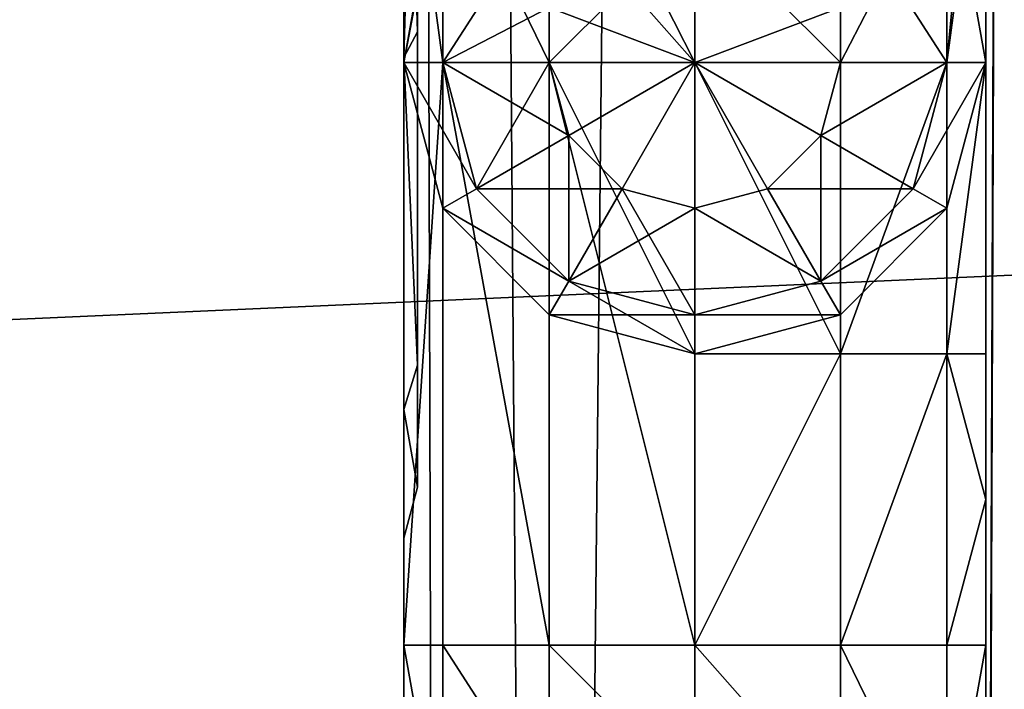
# Model space of a CAD drawing. Extents: x 0 to 1230, y 0 to 270.
# Tile 77 of 245: x 453.8 to 457.18, y 126.06 to 128.36. Entities that reach past the tile are written whole.
import ezdxf

# ---------------------------------------------------------------- set-up
doc = ezdxf.new("R2010")
doc.units = 0
doc.layers.get('0').update_dxf_attribs({"color": 13, "linetype": 'CONTINUOUS'})

# ---------------------------------------------------------------- blocks, each defined once
blk = doc.blocks.new('COMPONENT_4')
for p, q in [((5, 9.4675), (7.2337, 8.869)), ((7.3585, 9.085, 0.067), (7.2337, 8.869)), ((7.2337, 8.869), (8.869, 7.2337)), ((8.869, 7.2337), (9.085, 7.3585, 0.067)), ((8.869, 7.2337), (9.4675, 5)), ((9.4675, 5), (8.869, 2.7663)), ((8.869, 2.7663), (7.2337, 1.131)), ((8.869, 2.7663), (9.085, 2.6415, 0.067)), ((7.2337, 1.131), (5, 0.5325)), ((7.2337, 1.131), (7.3585, 0.915, 0.067))]:
    blk.add_line(p, q)
mesh = blk.add_polyface()
corners = [(7.3585, 9.085, 0.067), (5, 9.4675), (5, 9.717, 0.067), (7.2337, 8.869)]
mesh.append_faces([[corners[k] for k in face] for face in [(0, 1, 2), (1, 0, 3)]], dxfattribs={"vtx0": -1})
mesh = blk.add_polyface()
corners = [(1.131, 7.2337), (1.131, 2.7663), (0.5325, 5), (2.7663, 8.869), (2.7663, 1.131), (5, 0.5325), (5, 9.4675), (7.2337, 1.131), (7.2337, 8.869), (8.869, 2.7663), (8.869, 7.2337), (9.4675, 5)]
mesh.append_faces([[corners[k] for k in face] for face in [(0, 1, 2), (9, 10, 11)]], dxfattribs={"vtx0": -1})
mesh.append_faces([[corners[k] for k in face] for face in [(1, 3, 4), (4, 3, 5), (5, 6, 7), (7, 8, 9)]], dxfattribs={"vtx0": -1, "vtx1": -1})
mesh.append_faces([[corners[k] for k in face] for face in [(1, 0, 3), (5, 3, 6), (7, 6, 8), (9, 8, 10)]], dxfattribs={"vtx0": -1, "vtx2": -1})
mesh = blk.add_polyface()
corners = [(7.3585, 9.085, 0.067), (8.869, 7.2337), (7.2337, 8.869), (9.085, 7.3585, 0.067)]
mesh.append_faces([[corners[k] for k in face] for face in [(0, 1, 2), (1, 0, 3)]], dxfattribs={"vtx0": -1})
mesh = blk.add_polyface()
corners = [(9.085, 7.3585, 0.067), (9.4675, 5), (8.869, 7.2337), (9.717, 5, 0.067)]
mesh.append_faces([[corners[k] for k in face] for face in [(0, 1, 2), (1, 0, 3)]], dxfattribs={"vtx0": -1})
mesh = blk.add_polyface()
corners = [(9.4675, 5), (9.085, 2.6415, 0.067), (8.869, 2.7663), (9.717, 5, 0.067)]
mesh.append_faces([[corners[k] for k in face] for face in [(0, 1, 2), (1, 0, 3)]], dxfattribs={"vtx0": -1})
mesh = blk.add_polyface()
corners = [(8.869, 2.7663), (7.3585, 0.915, 0.067), (7.2337, 1.131), (9.085, 2.6415, 0.067)]
mesh.append_faces([[corners[k] for k in face] for face in [(0, 1, 2), (1, 0, 3)]], dxfattribs={"vtx0": -1})
mesh = blk.add_polyface()
corners = [(7.2337, 1.131), (5, 0.283, 0.067), (5, 0.5325), (7.3585, 0.915, 0.067)]
mesh.append_faces([[corners[k] for k in face] for face in [(0, 1, 2), (1, 0, 3)]], dxfattribs={"vtx0": -1})
blk = doc.blocks.new('GROUP_22')
for p, q in [((0, 49, 1), (0, 1, 1)), ((0.134, 1, 0.5), (0.134, 49, 0.5)), ((0.5, 1, 0.134), (0.5, 49, 0.134)), ((1, 49), (1, 1)), ((2, 11.6983, 3), (2, 47, 3)), ((2, 47, 3), (2, 11.1983, 3)), ((0, 19.6125, 23), (0, 18.1983, 21.5858)), ((2, 19.6125, 23), (2, 18.1983, 21.5858)), ((0, 19.1983, 16.7321), (0, 18.1983, 17)), ((0, 18.1983, 13), (0, 19.1983, 13.2679)), ((2, 19.1983, 16.7321), (2, 18.1983, 17)), ((2, 18.1983, 13), (2, 19.1983, 13.2679)), ((0.134, 18.1983, 16.5), (0.134, 18.9483, 16.299)), ((0.134, 18.9483, 13.701), (0.134, 18.1983, 13.5)), ((1.866, 18.9483, 13.701), (1.866, 18.1983, 13.5)), ((1.866, 18.1983, 16.5), (1.866, 18.9483, 16.299)), ((0.134, 18.1983, 22.2929), (0.134, 18.9054, 23)), ((1, 18.8878, 23.5), (1, 18.1983, 23)), ((1.866, 18.1983, 22.2929), (1.866, 18.9054, 23)), ((0.5, 18.1983, 16.134), (0.5, 18.7653, 15.9821)), ((0.5, 18.7653, 14.0179), (0.5, 18.1983, 13.866)), ((1.5, 18.7653, 14.0179), (1.5, 18.1983, 13.866)), ((1.5, 18.1983, 16.134), (1.5, 18.7653, 15.9821)), ((1, 18.1983, 16), (1, 18.6983, 15.866)), ((1, 18.6983, 14.134), (1, 18.1983, 14)), ((1, 18.1983, 23), (0.5, 18.3878, 23)), ((0.5, 18.3878, 23), (0.5, 18.1983, 22.8105)), ((1, 18.1983, 23), (1.5, 18.3878, 23)), ((1.5, 18.1983, 22.8105), (1.5, 18.3878, 23)), ((0, 18.1983, 17), (0.134, 18.1983, 16.5)), ((0.134, 18.1983, 13.5), (0, 18.1983, 13)), ((0, 18.1983, 17), (0.134, 17.6983, 17)), ((0.134, 18.1983, 22.2929), (0, 18.1983, 21.5858)), ((0.134, 17.6983, 21.0858), (0, 18.1983, 21.5858)), ((0, 18.1983, 21.5858), (0, 18.1983, 17)), ((0, 18.1983, 13), (0, 16.1983, 13)), ((0.134, 18.1983, 16.5), (0.5, 18.1983, 16.134)), ((0.5, 18.1983, 13.866), (0.134, 18.1983, 13.5)), ((0.134, 18.1983, 16.5), (0.25, 17.7653, 16.5)), ((0.134, 18.1983, 22.2929), (0.25, 17.7653, 21.8599)), ((0.5, 18.1983, 22.8105), (0.134, 18.1983, 22.2929)), ((0.134, 16.1983, 13.5), (0.134, 18.1983, 13.5)), ((0.5, 18.1983, 16.134), (1, 18.1983, 16)), ((1, 18.1983, 14), (0.5, 18.1983, 13.866)), ((0.5, 18.1983, 16.134), (0.567, 17.9483, 16.134)), ((1, 18.1983, 23), (0.5, 18.1983, 22.8105)), ((0.5, 18.1983, 22.8105), (0.567, 17.9483, 22.5605)), ((0.5, 16.1983, 13.866), (0.5, 18.1983, 13.866)), ((0.567, 17.9483, 16.134), (1, 18.1983, 16)), ((0.567, 17.9483, 22.5605), (1, 18.1983, 23)), ((0.75, 17.7653, 16.134), (1, 18.1983, 16)), ((0.75, 17.7653, 22.3775), (1, 18.1983, 23)), ((1, 18.1983, 14), (1, 17.1983, 14)), ((1.433, 17.9483, 22.5605), (1, 18.1983, 23)), ((1.5, 18.1983, 22.8105), (1, 18.1983, 23)), ((1.25, 17.7653, 22.3775), (1, 18.1983, 23)), ((1, 17.6983, 22.3105), (1, 18.1983, 23)), ((1, 18.1983, 16), (1.5, 18.1983, 16.134)), ((1.433, 17.9483, 16.134), (1, 18.1983, 16)), ((1.25, 17.7653, 16.134), (1, 18.1983, 16)), ((1, 17.6983, 16.134), (1, 18.1983, 16)), ((1, 18.1983, 14), (1.5, 18.1983, 13.866)), ((1, 18.1983, 14), (1, 16.1983, 14)), ((1.5, 18.1983, 22.8105), (1.433, 17.9483, 22.5605)), ((1.5, 18.1983, 16.134), (1.433, 17.9483, 16.134)), ((1.866, 18.1983, 22.2929), (1.5, 18.1983, 22.8105)), ((1.5, 18.1983, 16.134), (1.866, 18.1983, 16.5)), ((1.5, 18.1983, 13.866), (1.866, 18.1983, 13.5)), ((1.5, 17.1983, 13.866), (1.5, 18.1983, 13.866)), ((1.866, 18.1983, 22.2929), (1.75, 17.7653, 21.8599)), ((1.866, 18.1983, 16.5), (1.75, 17.7653, 16.5)), ((2, 18.1983, 21.5858), (1.866, 18.1983, 22.2929)), ((1.866, 17.6983, 21.0858), (2, 18.1983, 21.5858)), ((1.866, 18.1983, 16.5), (2, 18.1983, 17)), ((2, 18.1983, 17), (1.866, 17.6983, 17)), ((1.866, 18.1983, 13.5), (2, 18.1983, 13)), ((1.866, 17.1983, 13.5), (1.866, 18.1983, 13.5)), ((2, 18.1983, 13), (2, 17.1983, 13)), ((2, 18.1983, 21.5858), (2, 18.1983, 17)), ((0.25, 17.7653, 16.5), (0.567, 17.9483, 16.134)), ((0.25, 17.7653, 21.8599), (0.567, 17.9483, 22.5605)), ((0.567, 17.9483, 16.134), (0.75, 17.7653, 16.134)), ((0.567, 17.9483, 22.5605), (0.75, 17.7653, 22.3775)), ((1.433, 17.9483, 22.5605), (1.25, 17.7653, 22.3775)), ((1.433, 17.9483, 16.134), (1.25, 17.7653, 16.134)), ((1.75, 17.7653, 21.8599), (1.433, 17.9483, 22.5605)), ((1.75, 17.7653, 16.5), (1.433, 17.9483, 16.134)), ((0.134, 17.6983, 17), (0.25, 17.7653, 16.5)), ((0.134, 17.6983, 21.0858), (0.25, 17.7653, 21.8599)), ((0.25, 17.7653, 16.5), (0.567, 17.4483, 16.5)), ((0.25, 17.7653, 21.8599), (0.567, 17.4483, 21.5429)), ((0.567, 17.4483, 16.5), (0.75, 17.7653, 16.134)), ((0.567, 17.4483, 21.5429), (0.75, 17.7653, 22.3775)), ((0.75, 17.7653, 16.134), (1, 17.6983, 16.134)), ((0.75, 17.7653, 22.3775), (1, 17.6983, 22.3105)), ((1.25, 17.7653, 22.3775), (1, 17.6983, 22.3105)), ((1.25, 17.7653, 16.134), (1, 17.6983, 16.134)), ((1.433, 17.4483, 21.5429), (1.25, 17.7653, 22.3775)), ((1.433, 17.4483, 16.5), (1.25, 17.7653, 16.134)), ((1.75, 17.7653, 21.8599), (1.433, 17.4483, 21.5429)), ((1.75, 17.7653, 16.5), (1.433, 17.4483, 16.5)), ((1.866, 17.6983, 21.0858), (1.75, 17.7653, 21.8599)), ((1.866, 17.6983, 17), (1.75, 17.7653, 16.5)), ((0.134, 17.6983, 17), (0.5, 17.3323, 17)), ((0.5, 17.3323, 20.7198), (0.134, 17.6983, 21.0858)), ((0.134, 17.6983, 17), (0.134, 17.6983, 21.0858)), ((1, 17.3323, 21.4269), (1, 17.6983, 22.3105)), ((1, 17.3323, 16.5), (1, 17.6983, 16.134)), ((1.5, 17.3323, 20.7198), (1.866, 17.6983, 21.0858)), ((1.866, 17.6983, 17), (1.5, 17.3323, 17)), ((1.866, 17.6983, 17), (1.866, 17.6983, 21.0858)), ((0.5, 17.3323, 17), (0.567, 17.4483, 16.5)), ((0.5, 17.3323, 20.7198), (0.567, 17.4483, 21.5429)), ((0.567, 17.4483, 16.5), (1, 17.3323, 16.5)), ((0.567, 17.4483, 21.5429), (1, 17.3323, 21.4269)), ((1.433, 17.4483, 21.5429), (1, 17.3323, 21.4269)), ((1.433, 17.4483, 16.5), (1, 17.3323, 16.5)), ((1.5, 17.3323, 20.7198), (1.433, 17.4483, 21.5429)), ((1.5, 17.3323, 17), (1.433, 17.4483, 16.5)), ((0.5, 17.3323, 17), (1, 17.1983, 17)), ((1, 17.1983, 20.5858), (0.5, 17.3323, 20.7198)), ((0.5, 17.3323, 17), (0.5, 17.3323, 20.7198)), ((1, 17.1983, 20.5858), (1, 17.3323, 21.4269)), ((1, 17.1983, 20.5858), (1.5, 17.3323, 20.7198)), ((1, 17.1983, 17), (1, 17.3323, 16.5)), ((1.5, 17.3323, 17), (1, 17.1983, 17)), ((1.5, 17.3323, 17), (1.5, 17.3323, 20.7198)), ((1, 17.1983, 14), (1, 16.1983, 14)), ((1, 17.1983, 17), (1, 17.1983, 20.5858)), ((1, 17.1983, 14), (1.5, 17.1983, 13.866)), ((1.5, 16.1983, 13.866), (1.5, 17.1983, 13.866)), ((1.5, 17.1983, 13.866), (1.866, 17.1983, 13.5)), ((1.866, 16.1983, 13.5), (1.866, 17.1983, 13.5)), ((1.866, 17.1983, 13.5), (2, 17.1983, 13)), ((2, 17.1983, 13), (2, 16.6983, 13)), ((2, 17.1983, 13), (2, 16.1983, 13)), ((2, 16.6983, 13), (2, 11.6983, 3)), ((2, 16.6983, 13), (2, 16.1983, 13)), ((0, 15.1983, 13.2679), (0, 16.1983, 13)), ((0, 16.1983, 13), (0.134, 16.1983, 13.5)), ((0.134, 16.1983, 13.5), (0.134, 15.4483, 13.701)), ((0.134, 16.1983, 13.5), (0.5, 16.1983, 13.866)), ((0.5, 16.1983, 13.866), (0.5, 15.6313, 14.0179)), ((0.5, 16.1983, 13.866), (1, 16.1983, 14)), ((1, 16.1983, 14), (1, 15.6983, 14.134)), ((1.5, 16.1983, 13.866), (1, 16.1983, 14)), ((1.5, 16.1983, 13.866), (1.5, 15.6313, 14.0179)), ((1.866, 16.1983, 13.5), (1.5, 16.1983, 13.866)), ((1.866, 16.1983, 13.5), (1.866, 15.4483, 13.701)), ((2, 16.1983, 13), (1.866, 16.1983, 13.5)), ((2, 15.1983, 13.2679), (2, 16.1983, 13))]:
    blk.add_line(p, q)
mesh = blk.add_polyface()
corners = [(0, 19.6125, 23), (0, 18.1983, 17), (0, 18.1983, 21.5858), (0, 19.1983, 16.7321), (0, 19.9304, 16), (0, 49, 23), (0, 20.1983, 15), (0, 12.7841, 23), (0, 1, 1), (0, 1, 23), (0, 14.1983, 15), (0, 14.4663, 14), (0, 15.1983, 13.2679), (0, 49, 1), (0, 14.1983, 21.5858), (0, 16.1983, 13), (0, 18.1983, 13), (0, 19.1983, 13.2679), (0, 19.9304, 14)]
mesh.append_faces([[corners[k] for k in face] for face in [(0, 1, 2), (7, 8, 9), (10, 7, 14)]], dxfattribs={"vtx0": -1})
mesh.append_faces([[corners[k] for k in face] for face in [(1, 0, 3), (3, 0, 4), (4, 5, 6), (8, 12, 13), (13, 6, 5)]], dxfattribs={"vtx0": -1, "vtx1": -1})
mesh.append_faces([[corners[k] for k in face] for face in [(8, 7, 10)]], dxfattribs={"vtx0": -1, "vtx1": -1, "vtx2": -1})
mesh.append_faces([[corners[k] for k in face] for face in [(4, 0, 5), (8, 10, 11), (8, 11, 12), (13, 12, 15), (13, 15, 16), (13, 16, 17), (13, 17, 18), (13, 18, 6)]], dxfattribs={"vtx0": -1, "vtx2": -1})
mesh = blk.add_polyface()
corners = [(0, 49, 1), (0.134, 1, 0.5), (0, 1, 1), (0.134, 49, 0.5)]
mesh.append_faces([[corners[k] for k in face] for face in [(0, 1, 2), (1, 0, 3)]], dxfattribs={"vtx0": -1})
mesh = blk.add_polyface()
corners = [(0.134, 49, 0.5), (0.5, 1, 0.134), (0.134, 1, 0.5), (0.5, 49, 0.134)]
mesh.append_faces([[corners[k] for k in face] for face in [(0, 1, 2), (1, 0, 3)]], dxfattribs={"vtx0": -1})
mesh = blk.add_polyface()
corners = [(1, 49), (0.5, 1, 0.134), (0.5, 49, 0.134), (1, 1)]
mesh.append_faces([[corners[k] for k in face] for face in [(0, 1, 2), (1, 0, 3)]], dxfattribs={"vtx0": -1})
mesh = blk.add_polyface()
corners = [(319, 49), (1, 1), (1, 49), (319, 1)]
mesh.append_faces([[corners[k] for k in face] for face in [(0, 1, 2), (1, 0, 3)]], dxfattribs={"vtx0": -1})
mesh = blk.add_polyface()
corners = [(2, 47, 3), (2, 16.6983, 13), (2, 11.6983, 3), (2, 17.1983, 13), (2, 18.1983, 13), (2, 19.1983, 13.2679), (2, 19.9304, 14), (2, 20.1983, 15), (2, 19.1983, 16.7321), (2, 18.1983, 21.5858), (2, 18.1983, 17), (2, 19.6125, 23), (2, 19.9304, 16), (2, 47, 23)]
mesh.append_faces([[corners[k] for k in face] for face in [(0, 1, 2), (8, 9, 10)]], dxfattribs={"vtx0": -1})
mesh.append_faces([[corners[k] for k in face] for face in [(1, 0, 3), (3, 0, 4), (4, 0, 5), (5, 0, 6), (6, 0, 7), (9, 8, 11), (11, 12, 13), (13, 7, 0)]], dxfattribs={"vtx0": -1, "vtx1": -1})
mesh.append_faces([[corners[k] for k in face] for face in [(11, 8, 12), (13, 12, 7)]], dxfattribs={"vtx0": -1, "vtx2": -1})
mesh = blk.add_polyface()
corners = [(2.134, 47, 2.5), (2, 11.1983, 3), (2.134, 11.1983, 2.5), (2, 11.6983, 3), (2, 47, 3)]
mesh.append_faces([[corners[k] for k in face] for face in [(0, 1, 2), (3, 0, 4)]], dxfattribs={"vtx0": -1})
mesh.append_faces([[corners[k] for k in face] for face in [(1, 0, 3)]], dxfattribs={"vtx0": -1, "vtx1": -1})
mesh = blk.add_polyface()
corners = [(0.134, 18.9054, 23), (0, 18.1983, 21.5858), (0.134, 18.1983, 22.2929), (0, 19.6125, 23)]
mesh.append_faces([[corners[k] for k in face] for face in [(0, 1, 2), (1, 0, 3)]], dxfattribs={"vtx0": -1})
mesh = blk.add_polyface()
corners = [(2, 19.6125, 23), (1.866, 18.1983, 22.2929), (2, 18.1983, 21.5858), (1.866, 18.9054, 23)]
mesh.append_faces([[corners[k] for k in face] for face in [(0, 1, 2), (1, 0, 3)]], dxfattribs={"vtx0": -1})
mesh = blk.add_polyface()
corners = [(0, 19.1983, 16.7321), (0.134, 18.1983, 16.5), (0, 18.1983, 17), (0.134, 18.9483, 16.299)]
mesh.append_faces([[corners[k] for k in face] for face in [(0, 1, 2), (1, 0, 3)]], dxfattribs={"vtx0": -1})
mesh = blk.add_polyface()
corners = [(0.134, 18.9483, 13.701), (0, 18.1983, 13), (0.134, 18.1983, 13.5), (0, 19.1983, 13.2679)]
mesh.append_faces([[corners[k] for k in face] for face in [(0, 1, 2), (1, 0, 3)]], dxfattribs={"vtx0": -1})
mesh = blk.add_polyface()
corners = [(2, 19.1983, 13.2679), (1.866, 18.1983, 13.5), (2, 18.1983, 13), (1.866, 18.9483, 13.701)]
mesh.append_faces([[corners[k] for k in face] for face in [(0, 1, 2), (1, 0, 3)]], dxfattribs={"vtx0": -1})
mesh = blk.add_polyface()
corners = [(1.866, 18.9483, 16.299), (2, 18.1983, 17), (1.866, 18.1983, 16.5), (2, 19.1983, 16.7321)]
mesh.append_faces([[corners[k] for k in face] for face in [(0, 1, 2), (1, 0, 3)]], dxfattribs={"vtx0": -1})
mesh = blk.add_polyface()
corners = [(1, 18.1983, 23), (0.567, 19.0519, 23.5), (0.5, 18.3878, 23), (1, 18.8878, 23.5)]
mesh.append_faces([[corners[k] for k in face] for face in [(0, 1, 2), (1, 0, 3)]], dxfattribs={"vtx0": -1})
mesh = blk.add_polyface()
corners = [(1.5, 18.3878, 23), (1, 18.8878, 23.5), (1, 18.1983, 23), (1.433, 19.0519, 23.5)]
mesh.append_faces([[corners[k] for k in face] for face in [(0, 1, 2), (1, 0, 3)]], dxfattribs={"vtx0": -1})
mesh = blk.add_polyface()
corners = [(0.5, 18.7653, 15.9821), (0.134, 18.1983, 16.5), (0.134, 18.9483, 16.299), (0.5, 18.1983, 16.134)]
mesh.append_faces([[corners[k] for k in face] for face in [(0, 1, 2), (1, 0, 3)]], dxfattribs={"vtx0": -1})
mesh = blk.add_polyface()
corners = [(0.5, 18.1983, 13.866), (0.134, 18.9483, 13.701), (0.134, 18.1983, 13.5), (0.5, 18.7653, 14.0179)]
mesh.append_faces([[corners[k] for k in face] for face in [(0, 1, 2), (1, 0, 3)]], dxfattribs={"vtx0": -1})
mesh = blk.add_polyface()
corners = [(1.866, 18.1983, 13.5), (1.5, 18.7653, 14.0179), (1.5, 18.1983, 13.866), (1.866, 18.9483, 13.701)]
mesh.append_faces([[corners[k] for k in face] for face in [(0, 1, 2), (1, 0, 3)]], dxfattribs={"vtx0": -1})
mesh = blk.add_polyface()
corners = [(1.5, 18.7653, 15.9821), (1.866, 18.1983, 16.5), (1.5, 18.1983, 16.134), (1.866, 18.9483, 16.299)]
mesh.append_faces([[corners[k] for k in face] for face in [(0, 1, 2), (1, 0, 3)]], dxfattribs={"vtx0": -1})
mesh = blk.add_polyface()
corners = [(0.5, 18.3878, 23), (0.134, 18.1983, 22.2929), (0.5, 18.1983, 22.8105), (0.134, 18.9054, 23)]
mesh.append_faces([[corners[k] for k in face] for face in [(0, 1, 2), (1, 0, 3)]], dxfattribs={"vtx0": -1})
mesh = blk.add_polyface()
corners = [(1.866, 18.9054, 23), (1.5, 18.1983, 22.8105), (1.866, 18.1983, 22.2929), (1.5, 18.3878, 23)]
mesh.append_faces([[corners[k] for k in face] for face in [(0, 1, 2), (1, 0, 3)]], dxfattribs={"vtx0": -1})
mesh = blk.add_polyface()
corners = [(1, 18.6983, 15.866), (0.5, 18.1983, 16.134), (0.5, 18.7653, 15.9821), (1, 18.1983, 16)]
mesh.append_faces([[corners[k] for k in face] for face in [(0, 1, 2), (1, 0, 3)]], dxfattribs={"vtx0": -1})
mesh = blk.add_polyface()
corners = [(1, 18.1983, 14), (0.5, 18.7653, 14.0179), (0.5, 18.1983, 13.866), (1, 18.6983, 14.134)]
mesh.append_faces([[corners[k] for k in face] for face in [(0, 1, 2), (1, 0, 3)]], dxfattribs={"vtx0": -1})
mesh = blk.add_polyface()
corners = [(1.5, 18.1983, 13.866), (1, 18.6983, 14.134), (1, 18.1983, 14), (1.5, 18.7653, 14.0179)]
mesh.append_faces([[corners[k] for k in face] for face in [(0, 1, 2), (1, 0, 3)]], dxfattribs={"vtx0": -1})
mesh = blk.add_polyface()
corners = [(1, 18.6983, 15.866), (1.5, 18.1983, 16.134), (1, 18.1983, 16), (1.5, 18.7653, 15.9821)]
mesh.append_faces([[corners[k] for k in face] for face in [(0, 1, 2), (1, 0, 3)]], dxfattribs={"vtx0": -1})
mesh = blk.add_polyface()
corners = [(1.5, 18.3878, 23), (1, 18.1983, 23), (1.5, 18.1983, 22.8105)]
mesh.append_faces([[corners[k] for k in face] for face in [(0, 1, 2)]])
mesh = blk.add_polyface()
corners = [(0, 18.1983, 17), (0.25, 17.7653, 16.5), (0.134, 17.6983, 17), (0.134, 18.1983, 16.5)]
mesh.append_faces([[corners[k] for k in face] for face in [(0, 1, 2), (1, 0, 3)]], dxfattribs={"vtx0": -1})
mesh = blk.add_polyface()
corners = [(0.25, 17.7653, 21.8599), (0, 18.1983, 21.5858), (0.134, 17.6983, 21.0858), (0.134, 18.1983, 22.2929)]
mesh.append_faces([[corners[k] for k in face] for face in [(0, 1, 2), (1, 0, 3)]], dxfattribs={"vtx0": -1})
mesh = blk.add_polyface()
corners = [(0, 18.1983, 21.5858), (0.134, 17.6983, 17), (0.134, 17.6983, 21.0858), (0, 18.1983, 17)]
mesh.append_faces([[corners[k] for k in face] for face in [(0, 1, 2), (1, 0, 3)]], dxfattribs={"vtx0": -1})
mesh = blk.add_polyface()
corners = [(0.134, 18.1983, 13.5), (0, 16.1983, 13), (0.134, 16.1983, 13.5), (0, 18.1983, 13)]
mesh.append_faces([[corners[k] for k in face] for face in [(0, 1, 2), (1, 0, 3)]], dxfattribs={"vtx0": -1})
mesh = blk.add_polyface()
corners = [(0.5, 18.1983, 16.134), (0.25, 17.7653, 16.5), (0.134, 18.1983, 16.5), (0.567, 17.9483, 16.134)]
mesh.append_faces([[corners[k] for k in face] for face in [(0, 1, 2), (1, 0, 3)]], dxfattribs={"vtx0": -1})
mesh = blk.add_polyface()
corners = [(0.567, 17.9483, 22.5605), (0.134, 18.1983, 22.2929), (0.25, 17.7653, 21.8599), (0.5, 18.1983, 22.8105)]
mesh.append_faces([[corners[k] for k in face] for face in [(0, 1, 2), (1, 0, 3)]], dxfattribs={"vtx0": -1})
mesh = blk.add_polyface()
corners = [(0.5, 16.1983, 13.866), (0.134, 18.1983, 13.5), (0.134, 16.1983, 13.5), (0.5, 18.1983, 13.866)]
mesh.append_faces([[corners[k] for k in face] for face in [(0, 1, 2), (1, 0, 3)]], dxfattribs={"vtx0": -1})
mesh = blk.add_polyface()
corners = [(1, 18.1983, 16), (0.567, 17.9483, 16.134), (0.5, 18.1983, 16.134)]
mesh.append_faces([[corners[k] for k in face] for face in [(0, 1, 2)]])
mesh = blk.add_polyface()
corners = [(1, 18.1983, 23), (0.5, 18.1983, 22.8105), (0.567, 17.9483, 22.5605)]
mesh.append_faces([[corners[k] for k in face] for face in [(0, 1, 2)]])
mesh = blk.add_polyface()
corners = [(1, 16.1983, 14), (0.5, 18.1983, 13.866), (0.5, 16.1983, 13.866), (1, 17.1983, 14), (1, 18.1983, 14)]
mesh.append_faces([[corners[k] for k in face] for face in [(0, 1, 2)]], dxfattribs={"vtx0": -1})
mesh.append_faces([[corners[k] for k in face] for face in [(1, 0, 3)]], dxfattribs={"vtx0": -1, "vtx2": -1})
mesh.append_faces([[corners[k] for k in face] for face in [(4, 1, 3)]], dxfattribs={"vtx1": -1})
mesh = blk.add_polyface()
corners = [(1, 18.1983, 16), (0.75, 17.7653, 16.134), (0.567, 17.9483, 16.134)]
mesh.append_faces([[corners[k] for k in face] for face in [(0, 1, 2)]])
mesh = blk.add_polyface()
corners = [(1, 18.1983, 23), (0.567, 17.9483, 22.5605), (0.75, 17.7653, 22.3775)]
mesh.append_faces([[corners[k] for k in face] for face in [(0, 1, 2)]])
mesh = blk.add_polyface()
corners = [(1, 17.6983, 16.134), (0.75, 17.7653, 16.134), (1, 18.1983, 16)]
mesh.append_faces([[corners[k] for k in face] for face in [(0, 1, 2)]])
mesh = blk.add_polyface()
corners = [(1, 18.1983, 23), (0.75, 17.7653, 22.3775), (1, 17.6983, 22.3105)]
mesh.append_faces([[corners[k] for k in face] for face in [(0, 1, 2)]])
mesh = blk.add_polyface()
corners = [(1, 18.1983, 23), (1.433, 17.9483, 22.5605), (1.5, 18.1983, 22.8105)]
mesh.append_faces([[corners[k] for k in face] for face in [(0, 1, 2)]])
mesh = blk.add_polyface()
corners = [(1, 18.1983, 23), (1.25, 17.7653, 22.3775), (1.433, 17.9483, 22.5605)]
mesh.append_faces([[corners[k] for k in face] for face in [(0, 1, 2)]])
mesh = blk.add_polyface()
corners = [(1, 18.1983, 23), (1, 17.6983, 22.3105), (1.25, 17.7653, 22.3775)]
mesh.append_faces([[corners[k] for k in face] for face in [(0, 1, 2)]])
mesh = blk.add_polyface()
corners = [(1.5, 18.1983, 16.134), (1.433, 17.9483, 16.134), (1, 18.1983, 16)]
mesh.append_faces([[corners[k] for k in face] for face in [(0, 1, 2)]])
mesh = blk.add_polyface()
corners = [(1.433, 17.9483, 16.134), (1.25, 17.7653, 16.134), (1, 18.1983, 16)]
mesh.append_faces([[corners[k] for k in face] for face in [(0, 1, 2)]])
mesh = blk.add_polyface()
corners = [(1.25, 17.7653, 16.134), (1, 17.6983, 16.134), (1, 18.1983, 16)]
mesh.append_faces([[corners[k] for k in face] for face in [(0, 1, 2)]])
mesh = blk.add_polyface()
corners = [(1.5, 17.1983, 13.866), (1, 18.1983, 14), (1, 17.1983, 14), (1.5, 18.1983, 13.866)]
mesh.append_faces([[corners[k] for k in face] for face in [(0, 1, 2), (1, 0, 3)]], dxfattribs={"vtx0": -1})
mesh = blk.add_polyface()
corners = [(1.866, 18.1983, 22.2929), (1.433, 17.9483, 22.5605), (1.75, 17.7653, 21.8599), (1.5, 18.1983, 22.8105)]
mesh.append_faces([[corners[k] for k in face] for face in [(0, 1, 2), (1, 0, 3)]], dxfattribs={"vtx0": -1})
mesh = blk.add_polyface()
corners = [(1.433, 17.9483, 16.134), (1.866, 18.1983, 16.5), (1.75, 17.7653, 16.5), (1.5, 18.1983, 16.134)]
mesh.append_faces([[corners[k] for k in face] for face in [(0, 1, 2), (1, 0, 3)]], dxfattribs={"vtx0": -1})
mesh = blk.add_polyface()
corners = [(1.866, 18.1983, 13.5), (1.5, 17.1983, 13.866), (1.866, 17.1983, 13.5), (1.5, 18.1983, 13.866)]
mesh.append_faces([[corners[k] for k in face] for face in [(0, 1, 2), (1, 0, 3)]], dxfattribs={"vtx0": -1})
mesh = blk.add_polyface()
corners = [(2, 18.1983, 21.5858), (1.75, 17.7653, 21.8599), (1.866, 17.6983, 21.0858), (1.866, 18.1983, 22.2929)]
mesh.append_faces([[corners[k] for k in face] for face in [(0, 1, 2), (1, 0, 3)]], dxfattribs={"vtx0": -1})
mesh = blk.add_polyface()
corners = [(1.75, 17.7653, 16.5), (2, 18.1983, 17), (1.866, 17.6983, 17), (1.866, 18.1983, 16.5)]
mesh.append_faces([[corners[k] for k in face] for face in [(0, 1, 2), (1, 0, 3)]], dxfattribs={"vtx0": -1})
mesh = blk.add_polyface()
corners = [(1.866, 17.6983, 17), (2, 18.1983, 21.5858), (1.866, 17.6983, 21.0858), (2, 18.1983, 17)]
mesh.append_faces([[corners[k] for k in face] for face in [(0, 1, 2), (1, 0, 3)]], dxfattribs={"vtx0": -1})
mesh = blk.add_polyface()
corners = [(2, 18.1983, 13), (1.866, 17.1983, 13.5), (2, 17.1983, 13), (1.866, 18.1983, 13.5)]
mesh.append_faces([[corners[k] for k in face] for face in [(0, 1, 2), (1, 0, 3)]], dxfattribs={"vtx0": -1})
mesh = blk.add_polyface()
corners = [(0.567, 17.9483, 16.134), (0.567, 17.4483, 16.5), (0.25, 17.7653, 16.5), (0.75, 17.7653, 16.134)]
mesh.append_faces([[corners[k] for k in face] for face in [(0, 1, 2), (1, 0, 3)]], dxfattribs={"vtx0": -1})
mesh = blk.add_polyface()
corners = [(0.75, 17.7653, 22.3775), (0.25, 17.7653, 21.8599), (0.567, 17.4483, 21.5429), (0.567, 17.9483, 22.5605)]
mesh.append_faces([[corners[k] for k in face] for face in [(0, 1, 2), (1, 0, 3)]], dxfattribs={"vtx0": -1})
mesh = blk.add_polyface()
corners = [(1.75, 17.7653, 21.8599), (1.25, 17.7653, 22.3775), (1.433, 17.4483, 21.5429), (1.433, 17.9483, 22.5605)]
mesh.append_faces([[corners[k] for k in face] for face in [(0, 1, 2), (1, 0, 3)]], dxfattribs={"vtx0": -1})
mesh = blk.add_polyface()
corners = [(1.433, 17.9483, 16.134), (1.433, 17.4483, 16.5), (1.25, 17.7653, 16.134), (1.75, 17.7653, 16.5)]
mesh.append_faces([[corners[k] for k in face] for face in [(0, 1, 2), (1, 0, 3)]], dxfattribs={"vtx0": -1})
mesh = blk.add_polyface()
corners = [(0.134, 17.6983, 17), (0.567, 17.4483, 16.5), (0.5, 17.3323, 17), (0.25, 17.7653, 16.5)]
mesh.append_faces([[corners[k] for k in face] for face in [(0, 1, 2), (1, 0, 3)]], dxfattribs={"vtx0": -1})
mesh = blk.add_polyface()
corners = [(0.567, 17.4483, 21.5429), (0.134, 17.6983, 21.0858), (0.5, 17.3323, 20.7198), (0.25, 17.7653, 21.8599)]
mesh.append_faces([[corners[k] for k in face] for face in [(0, 1, 2), (1, 0, 3)]], dxfattribs={"vtx0": -1})
mesh = blk.add_polyface()
corners = [(1, 17.3323, 16.5), (0.75, 17.7653, 16.134), (1, 17.6983, 16.134), (0.567, 17.4483, 16.5)]
mesh.append_faces([[corners[k] for k in face] for face in [(0, 1, 2), (1, 0, 3)]], dxfattribs={"vtx0": -1})
mesh = blk.add_polyface()
corners = [(1, 17.6983, 22.3105), (0.567, 17.4483, 21.5429), (1, 17.3323, 21.4269), (0.75, 17.7653, 22.3775)]
mesh.append_faces([[corners[k] for k in face] for face in [(0, 1, 2), (1, 0, 3)]], dxfattribs={"vtx0": -1})
mesh = blk.add_polyface()
corners = [(1.433, 17.4483, 21.5429), (1, 17.6983, 22.3105), (1, 17.3323, 21.4269), (1.25, 17.7653, 22.3775)]
mesh.append_faces([[corners[k] for k in face] for face in [(0, 1, 2), (1, 0, 3)]], dxfattribs={"vtx0": -1})
mesh = blk.add_polyface()
corners = [(1.433, 17.4483, 16.5), (1, 17.6983, 16.134), (1.25, 17.7653, 16.134), (1, 17.3323, 16.5)]
mesh.append_faces([[corners[k] for k in face] for face in [(0, 1, 2), (1, 0, 3)]], dxfattribs={"vtx0": -1})
mesh = blk.add_polyface()
corners = [(1.866, 17.6983, 21.0858), (1.433, 17.4483, 21.5429), (1.5, 17.3323, 20.7198), (1.75, 17.7653, 21.8599)]
mesh.append_faces([[corners[k] for k in face] for face in [(0, 1, 2), (1, 0, 3)]], dxfattribs={"vtx0": -1})
mesh = blk.add_polyface()
corners = [(1.433, 17.4483, 16.5), (1.866, 17.6983, 17), (1.5, 17.3323, 17), (1.75, 17.7653, 16.5)]
mesh.append_faces([[corners[k] for k in face] for face in [(0, 1, 2), (1, 0, 3)]], dxfattribs={"vtx0": -1})
mesh = blk.add_polyface()
corners = [(0.134, 17.6983, 21.0858), (0.5, 17.3323, 17), (0.5, 17.3323, 20.7198), (0.134, 17.6983, 17)]
mesh.append_faces([[corners[k] for k in face] for face in [(0, 1, 2), (1, 0, 3)]], dxfattribs={"vtx0": -1})
mesh = blk.add_polyface()
corners = [(1.866, 17.6983, 17), (1.5, 17.3323, 20.7198), (1.5, 17.3323, 17), (1.866, 17.6983, 21.0858)]
mesh.append_faces([[corners[k] for k in face] for face in [(0, 1, 2), (1, 0, 3)]], dxfattribs={"vtx0": -1})
mesh = blk.add_polyface()
corners = [(1, 17.1983, 17), (0.567, 17.4483, 16.5), (1, 17.3323, 16.5), (0.5, 17.3323, 17)]
mesh.append_faces([[corners[k] for k in face] for face in [(0, 1, 2), (1, 0, 3)]], dxfattribs={"vtx0": -1})
mesh = blk.add_polyface()
corners = [(1, 17.3323, 21.4269), (0.5, 17.3323, 20.7198), (1, 17.1983, 20.5858), (0.567, 17.4483, 21.5429)]
mesh.append_faces([[corners[k] for k in face] for face in [(0, 1, 2), (1, 0, 3)]], dxfattribs={"vtx0": -1})
mesh = blk.add_polyface()
corners = [(1.5, 17.3323, 20.7198), (1, 17.3323, 21.4269), (1, 17.1983, 20.5858), (1.433, 17.4483, 21.5429)]
mesh.append_faces([[corners[k] for k in face] for face in [(0, 1, 2), (1, 0, 3)]], dxfattribs={"vtx0": -1})
mesh = blk.add_polyface()
corners = [(1.5, 17.3323, 17), (1, 17.3323, 16.5), (1.433, 17.4483, 16.5), (1, 17.1983, 17)]
mesh.append_faces([[corners[k] for k in face] for face in [(0, 1, 2), (1, 0, 3)]], dxfattribs={"vtx0": -1})
mesh = blk.add_polyface()
corners = [(1, 17.1983, 20.5858), (0.5, 17.3323, 17), (1, 17.1983, 17), (0.5, 17.3323, 20.7198)]
mesh.append_faces([[corners[k] for k in face] for face in [(0, 1, 2), (1, 0, 3)]], dxfattribs={"vtx0": -1})
mesh = blk.add_polyface()
corners = [(1.5, 17.3323, 20.7198), (1, 17.1983, 17), (1.5, 17.3323, 17), (1, 17.1983, 20.5858)]
mesh.append_faces([[corners[k] for k in face] for face in [(0, 1, 2), (1, 0, 3)]], dxfattribs={"vtx0": -1})
mesh = blk.add_polyface()
corners = [(1, 16.1983, 14), (1.5, 17.1983, 13.866), (1, 17.1983, 14), (1.5, 16.1983, 13.866)]
mesh.append_faces([[corners[k] for k in face] for face in [(0, 1, 2), (1, 0, 3)]], dxfattribs={"vtx0": -1})
mesh = blk.add_polyface()
corners = [(1.866, 17.1983, 13.5), (1.5, 16.1983, 13.866), (1.866, 16.1983, 13.5), (1.5, 17.1983, 13.866)]
mesh.append_faces([[corners[k] for k in face] for face in [(0, 1, 2), (1, 0, 3)]], dxfattribs={"vtx0": -1})
mesh = blk.add_polyface()
corners = [(2, 16.6983, 13), (1.866, 16.1983, 13.5), (2, 16.1983, 13), (1.866, 17.1983, 13.5), (2, 17.1983, 13)]
mesh.append_faces([[corners[k] for k in face] for face in [(0, 1, 2), (3, 0, 4)]], dxfattribs={"vtx0": -1})
mesh.append_faces([[corners[k] for k in face] for face in [(1, 0, 3)]], dxfattribs={"vtx0": -1, "vtx1": -1})
mesh = blk.add_polyface()
corners = [(2, 11.1983, 3), (2, 14.9543, 13.512), (2, 9.6983, 3), (2, 11.6983, 3), (2, 15.1983, 13.2679), (2, 16.1983, 13), (2, 16.6983, 13)]
mesh.append_faces([[corners[k] for k in face] for face in [(0, 1, 2), (5, 3, 6)]], dxfattribs={"vtx0": -1})
mesh.append_faces([[corners[k] for k in face] for face in [(1, 3, 4), (4, 3, 5)]], dxfattribs={"vtx0": -1, "vtx1": -1})
mesh.append_faces([[corners[k] for k in face] for face in [(1, 0, 3)]], dxfattribs={"vtx0": -1, "vtx2": -1})
mesh = blk.add_polyface()
corners = [(0.134, 15.4483, 13.701), (0, 16.1983, 13), (0, 15.1983, 13.2679), (0.134, 16.1983, 13.5)]
mesh.append_faces([[corners[k] for k in face] for face in [(0, 1, 2), (1, 0, 3)]], dxfattribs={"vtx0": -1})
mesh = blk.add_polyface()
corners = [(0.5, 15.6313, 14.0179), (0.134, 16.1983, 13.5), (0.134, 15.4483, 13.701), (0.5, 16.1983, 13.866)]
mesh.append_faces([[corners[k] for k in face] for face in [(0, 1, 2), (1, 0, 3)]], dxfattribs={"vtx0": -1})
mesh = blk.add_polyface()
corners = [(1, 15.6983, 14.134), (0.5, 16.1983, 13.866), (0.5, 15.6313, 14.0179), (1, 16.1983, 14)]
mesh.append_faces([[corners[k] for k in face] for face in [(0, 1, 2), (1, 0, 3)]], dxfattribs={"vtx0": -1})
mesh = blk.add_polyface()
corners = [(1.5, 15.6313, 14.0179), (1, 16.1983, 14), (1, 15.6983, 14.134), (1.5, 16.1983, 13.866)]
mesh.append_faces([[corners[k] for k in face] for face in [(0, 1, 2), (1, 0, 3)]], dxfattribs={"vtx0": -1})
mesh = blk.add_polyface()
corners = [(1.866, 15.4483, 13.701), (1.5, 16.1983, 13.866), (1.5, 15.6313, 14.0179), (1.866, 16.1983, 13.5)]
mesh.append_faces([[corners[k] for k in face] for face in [(0, 1, 2), (1, 0, 3)]], dxfattribs={"vtx0": -1})
mesh = blk.add_polyface()
corners = [(2, 16.1983, 13), (1.866, 15.4483, 13.701), (2, 15.1983, 13.2679), (1.866, 16.1983, 13.5)]
mesh.append_faces([[corners[k] for k in face] for face in [(0, 1, 2), (1, 0, 3)]], dxfattribs={"vtx0": -1})
blk = doc.blocks.new('GROUP_24')
blk.add_blockref('GROUP_22', (1.3531, 0))
at = {"extrusion": (-1, -4.21885e-15, -4.996e-16), "xscale": 0.7, "yscale": 0.7, "zscale": 0.7, "rotation": 359.9999999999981}
blk.add_blockref('COMPONENT_4', (-23.3673, 11.4837, -1.4), dxfattribs=at)
blk = doc.blocks.new('GROUP_15')
mesh = blk.add_polyface()
corners = [(1079, 1, 50), (1, 49, 50), (1, 1, 50), (1079, 49, 50)]
mesh.append_faces([[corners[k] for k in face] for face in [(0, 1, 2), (1, 0, 3)]], dxfattribs={"vtx0": -1})
mesh = blk.add_polyface()
corners = [(1079, 49), (1, 1), (1, 49), (1079, 1)]
mesh.append_faces([[corners[k] for k in face] for face in [(0, 1, 2), (1, 0, 3)]], dxfattribs={"vtx0": -1})
blk = doc.blocks.new('GROUP_25')
for name, p in [('GROUP_24', (453.7619, 110.0123, 854.0397)), ('GROUP_15', (75.115, 109.5123, 154.0397))]:
    blk.add_blockref(name, p)

msp = doc.modelspace()

# ---------------------------------------------------------------- block references
msp.add_blockref('GROUP_25', (0, 0))

doc.saveas('drawing.dxf')
